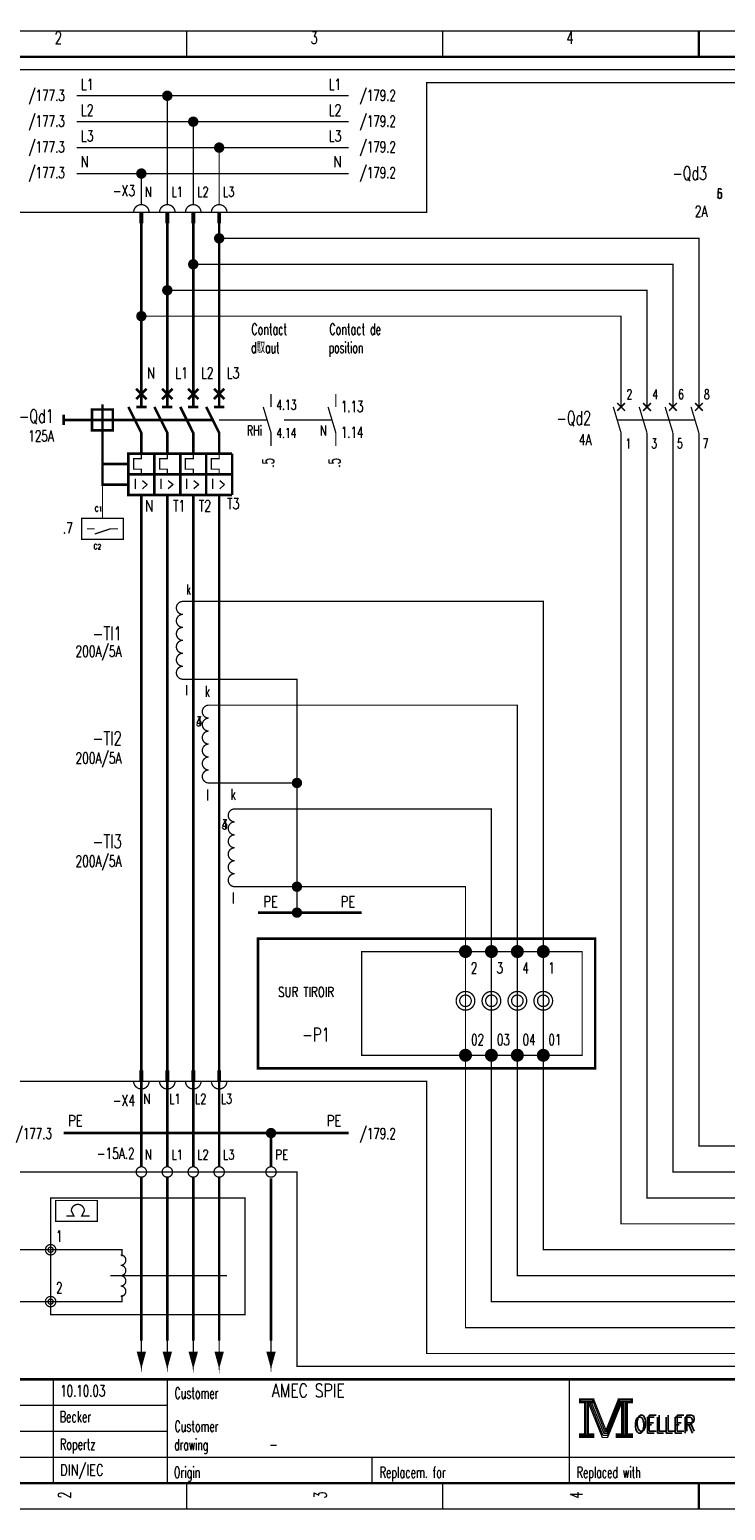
# Model space of a CAD drawing. Header units: centimetres. Extents: x 0 to 491, y -1040 to 69.
# Tile 105 of 181: x 407 to 421, y -680 to -651. Entities that reach past the tile are written whole.
import ezdxf
from ezdxf.enums import TextEntityAlignment as Align

# ---------------------------------------------------------------- set-up
doc = ezdxf.new("R2010")
doc.units = ezdxf.units.CM
doc.header["$MEASUREMENT"] = 0
doc.linetypes.add('GESTRICHELT', pattern=[3.75, 3, -0.75])
doc.linetypes.add('STRICH-PUNKT', pattern=[4.7, 3, -0.75, 0.2, -0.75])
doc.layers.get('0').update_dxf_attribs({"color": 9, "linetype": 'CONTINUOUS'})
doc.layers.add('0L', color=7, linetype='CONTINUOUS')
doc.styles.get("Standard").update_dxf_attribs({"font": 'romans.shx', "bigfont": 'TXT.shx'})

# ---------------------------------------------------------------- blocks, each defined once
blk = doc.blocks.new('BCIRCLE_FILLED')
at = {"color": 0, "linetype": 'Continuous', "const_width": 1, "flags": 128}
blk.add_lwpolyline([(0.5, 0, 1), (-0.5, 0, 1)], format="xyb", close=True, dxfattribs=at)

msp = doc.modelspace()

# ---------------------------------------------------------------- linework, layer by layer
at = {"color": 0, "flags": 128}
for points, const_width in [([(400, -665.75), (400, -651.5), (440.5, -651.5), (440.5, -680), (400, -680), (400, -665.75)], 0.025), ([(413.5, -652.75), (408.25, -652.75)], 0.025), ([(410, -654.85), (410, -652.75)], 0.025), ([(413.5, -653.25), (408.25, -653.25)], 0.025), ([(410.5, -654.85), (410.5, -653.25)], 0.025), ([(413.5, -653.75), (408.25, -653.75)], 0.025), ([(411, -654.85), (411, -653.75)], 0.025), ([(413.5, -654.25), (408.25, -654.25)], 0.025), ([(409.5, -654.85), (409.5, -654.25)], 0.025), ([(409.5, -658.35), (409.5, -655.2)], 0.05), ([(410, -658.35), (410, -655.2)], 0.05), ([(410.5, -658.35), (410.5, -655.2)], 0.05), ([(411, -658.35), (411, -655.2)], 0.05), ([(420.25, -658.75), (420.25, -655.5), (411, -655.5)], 0.025), ([(419.75, -658.75), (419.75, -656), (410.5, -656)], 0.025), ([(419.25, -658.75), (419.25, -656.5), (410, -656.5)], 0.025), ([(418.75, -658.75), (418.75, -657), (409.5, -657)], 0.025), ([(409.25, -658.75), (409.5, -659.25), (409.5, -659.65)], 0.05), ([(409.75, -658.75), (410, -659.25), (410, -659.65)], 0.05), ([(410.25, -658.75), (410.5, -659.25), (410.5, -659.65)], 0.05), ([(410.75, -658.75), (411, -659.25), (411, -659.65)], 0.05), ([(411.85, -658.75), (412, -659.25), (412, -659.5)], 0.025), ([(413.1, -658.75), (413.25, -659.25), (413.25, -659.5)], 0.025), ([(409.5, -659.25), (409.5, -659.75), (409.35, -659.75), (409.35, -659.95), (409.5, -659.95), (409.5, -660.05)], 0.025), ([(410, -659.25), (410, -659.75), (409.85, -659.75), (409.85, -659.95), (410, -659.95), (410, -660.05)], 0.025), ([(410.5, -659.25), (410.5, -659.75), (410.35, -659.75), (410.35, -659.95), (410.5, -659.95), (410.5, -660.05)], 0.025), ([(411, -659.25), (411, -659.75), (410.85, -659.75), (410.85, -659.95), (411, -659.95), (411, -660.05)], 0.025), ([(433.55, -674.5), (418.75, -674.5), (418.75, -659.25)], 0.025), ([(433.55, -674), (419.25, -674), (419.25, -659.25)], 0.025), ([(433.55, -673.5), (419.75, -673.5), (419.75, -659.25)], 0.025), ([(433.55, -673), (420.25, -673), (420.25, -659.25)], 0.025), ([(409.5, -671.55), (409.5, -660.45)], 0.05), ([(410, -671.55), (410, -660.45)], 0.05), ([(410.5, -671.55), (410.5, -660.45)], 0.05), ([(411, -671.55), (411, -660.45)], 0.05), ([(408.75, -660.9), (408.35, -660.9), (408.35, -661.3), (409.15, -661.3), (409.15, -660.9), (408.75, -660.9)], 0.025), ([(408.6, -661.2), (408.9, -661.1), (409.05, -661.1)], 0.025), ([(433.55, -675), (417.25, -675), (417.25, -662.5), (410.3, -662.5)], 0.025), ([(412.5, -666), (412.5, -664), (410.3, -664)], 0.025), ([(433.55, -675.5), (416.75, -675.5), (416.75, -664.5), (410.8, -664.5)], 0.025), ([(412.5, -668), (412.5, -666), (410.8, -666)], 0.025), ([(433.55, -676), (416.25, -676), (416.25, -666.5), (411.3, -666.5)], 0.025), ([(412.5, -668.5), (412.5, -668), (411.3, -668)], 0.025), ([(433.55, -676.5), (415.75, -676.5), (415.75, -668), (412.5, -668)], 0.025), ([(409.5, -673.4), (409.5, -671.9)], 0.05), ([(410, -673.4), (410, -671.9)], 0.05), ([(410.5, -673.4), (410.5, -671.9)], 0.05), ([(411, -673.4), (411, -671.9)], 0.05), ([(407.85, -674.25), (407.85, -674.05), (408.65, -674.05), (408.65, -674.45), (407.85, -674.45), (407.85, -674.25)], 0.025), ([(408.15, -674.25), (408.2, -674.35), (408.05, -674.35)], 0.025), ([(408.4, -674.25), (408.35, -674.35), (408.5, -674.35)], 0.025), ([(407.75, -675), (404.25, -675)], 0.025), ([(409.125, -675.125), (409.125, -675), (407.75, -675)], 0.025), ([(407.75, -676), (404.25, -676)], 0.025), ([(409.125, -675.875), (409.125, -676), (407.75, -676)], 0.025), ([(409.5, -677.25), (409.575, -676.975), (409.425, -676.975), (409.5, -677.25), (409.55, -676.975), (409.525, -676.975), (409.5, -677.25), (409.475, -676.975), (409.45, -676.975), (409.5, -677.25)], 0.025), ([(410, -677.25), (410.075, -676.975), (409.925, -676.975), (410, -677.25), (410.05, -676.975), (410.025, -676.975), (410, -677.25), (409.975, -676.975), (409.95, -676.975), (410, -677.25)], 0.025), ([(410.5, -677.25), (410.575, -676.975), (410.425, -676.975), (410.5, -677.25), (410.55, -676.975), (410.525, -676.975), (410.5, -677.25), (410.475, -676.975), (410.45, -676.975), (410.5, -677.25)], 0.025), ([(411, -677.25), (411.075, -676.975), (410.925, -676.975), (411, -677.25), (411.05, -676.975), (411.025, -676.975), (411, -677.25), (410.975, -676.975), (410.95, -676.975), (411, -677.25)], 0.025), ([(412, -677.25), (412.075, -676.975), (411.925, -676.975), (412, -677.25), (412.05, -676.975), (412.025, -676.975), (412, -677.25), (411.975, -676.975), (411.95, -676.975), (412, -677.25)], 0.025), ([(417.95, -677.88), (417.95, -677.95), (418.05, -677.95), (418.05, -678.55), (417.95, -678.55), (417.95, -678.62), (418.22, -678.62), (418.22, -678.55), (418.12, -678.55), (418.12, -677.95), (418.22, -677.95), (418.22, -677.88), (417.95, -677.88)], 0.025), ([(418.07, -677.93), (418.07, -678.57), (418.1, -678.57), (418.1, -677.93)], 0.025), ([(418.12, -677.95), (418.39, -678.62), (418.49, -678.62), (418.76, -677.95)], 0.025), ([(418.18, -677.95), (418.42, -678.54), (418.46, -678.54)], 0.025), ([(418.22, -677.88), (418.46, -678.48), (418.7, -677.88)], 0.025), ([(418.22, -677.95), (418.44, -678.51), (418.47, -678.51)], 0.025), ([(418.46, -678.58), (418.49, -678.58), (418.74, -677.95)], 0.025), ([(418.46, -678.54), (418.48, -678.54), (418.72, -677.95)], 0.025), ([(418.76, -677.95), (418.76, -678.55), (418.66, -678.55), (418.66, -678.62), (418.71, -678.62)], 0.025), ([(418.7, -677.88), (418.7, -677.95), (418.8, -677.95), (418.8, -678.55), (418.7, -678.55), (418.7, -678.62), (418.97, -678.62), (418.97, -678.55), (418.87, -678.55), (418.87, -677.95), (418.97, -677.95), (418.97, -677.88), (418.7, -677.88)], 0.025), ([(418.78, -677.93), (418.78, -678.57), (418.83, -678.57), (418.83, -677.93), (418.85, -677.93), (418.85, -678.57)], 0.025)]:
    msp.add_lwpolyline(points, dxfattribs=dict(at, const_width=const_width))
for points, const_width in [([(400, -651.5), (440.5, -651.5), (440.5, -680), (400, -680)], 0.025), ([(400.5, -652), (440, -652), (440, -679.5), (400.5, -679.5)], 0.05), ([(400.5, -652), (440, -652), (440, -679.5), (400.5, -679.5)], 0.025), ([(409.475, -655), (409.525, -655), (409.525, -655.2), (409.475, -655.2)], 0.025), ([(409.975, -655), (410.025, -655), (410.025, -655.2), (409.975, -655.2)], 0.025), ([(410.475, -655), (410.525, -655), (410.525, -655.2), (410.475, -655.2)], 0.025), ([(410.975, -655), (411.025, -655), (411.025, -655.2), (410.975, -655.2)], 0.025), ([(408.55, -659.2), (408.95, -659.2), (408.95, -658.8), (408.55, -658.8)], 0.05), ([(409.25, -660.45), (410.75, -660.45), (410.75, -659.65), (409.25, -659.65)], 0.05), ([(418, -671.25), (413.75, -671.25), (413.75, -669.25), (418, -669.25)], 0.025), ([(409.475, -671.75), (409.525, -671.75), (409.525, -671.55), (409.475, -671.55)], 0.025), ([(409.975, -671.75), (410.025, -671.75), (410.025, -671.55), (409.975, -671.55)], 0.025), ([(410.475, -671.75), (410.525, -671.75), (410.525, -671.55), (410.475, -671.55)], 0.025), ([(410.975, -671.75), (411.025, -671.75), (411.025, -671.55), (410.975, -671.55)], 0.025), ([(417.97, -677.9), (418.2, -677.9), (418.2, -677.93), (417.97, -677.93)], 0.025), ([(418.72, -677.9), (418.95, -677.9), (418.95, -677.93), (418.72, -677.93)], 0.025), ([(417.97, -678.57), (418.2, -678.57), (418.2, -678.6), (417.97, -678.6)], 0.025), ([(418.68, -678.57), (418.95, -678.57), (418.95, -678.6), (418.68, -678.6)], 0.025)]:
    msp.add_lwpolyline(points, close=True, dxfattribs=dict(at, const_width=const_width))
at = {"color": 0}
for points, const_width in [([(410.375, -651.5), (410.375, -652)], 0.025), ([(415.312, -651.5), (415.312, -652)], 0.025), ([(420.25, -652), (420.25, -651.5)], 0.05), ([(420.25, -651.5), (420.25, -652)], 0.025), ([(409.5, -655), (409.5, -655.2)], 0.025), ([(410, -655), (410, -655.2)], 0.025), ([(410.5, -655), (410.5, -655.2)], 0.025), ([(411, -655), (411, -655.2)], 0.025), ([(409.5, -658.35), (409.5, -658.75)], 0.05), ([(410, -658.35), (410, -658.75)], 0.05), ([(410.5, -658.35), (410.5, -658.75)], 0.05), ([(411, -658.35), (411, -658.75)], 0.05), ([(409.4, -658.4), (409.6, -658.6)], 0.05), ([(409.6, -658.4), (409.4, -658.6)], 0.05), ([(410.1, -658.4), (409.9, -658.6)], 0.05), ([(409.9, -658.4), (410.1, -658.6)], 0.05), ([(410.6, -658.4), (410.4, -658.6)], 0.05), ([(410.4, -658.4), (410.6, -658.6)], 0.05), ([(411.1, -658.4), (410.9, -658.6)], 0.05), ([(410.9, -658.4), (411.1, -658.6)], 0.05), ([(412, -658.5), (412, -658.75)], 0.025), ([(413.25, -658.5), (413.25, -658.75)], 0.025), ([(408, -658.9), (408, -659.1)], 0.05), ([(408.75, -658.7), (408.75, -659.2)], 0.05), ([(409.4, -658.75), (409.6, -658.75)], 0.05), ([(409.9, -658.75), (410.1, -658.75)], 0.05), ([(410.4, -658.75), (410.6, -658.75)], 0.05), ([(410.9, -658.75), (411.1, -658.75)], 0.05), ([(418.6, -658.75), (418.75, -659.25)], 0.025), ([(418.675, -658.675), (418.825, -658.825)], 0.03), ([(418.8, -658.7), (418.675, -658.825)], 0.03), ([(418.825, -658.675), (418.725, -658.775)], 0.03), ([(419.1, -658.75), (419.25, -659.25)], 0.025), ([(419.175, -658.675), (419.325, -658.825)], 0.03), ([(419.325, -658.675), (419.175, -658.825)], 0.03), ([(419.6, -658.75), (419.75, -659.25)], 0.025), ([(419.825, -658.675), (419.675, -658.825)], 0.03), ([(419.675, -658.675), (419.825, -658.825)], 0.03), ([(420.1, -658.75), (420.25, -659.25)], 0.025), ([(420.325, -658.675), (420.175, -658.825)], 0.03), ([(420.175, -658.675), (420.325, -658.825)], 0.03), ([(408.55, -659), (408.95, -659)], 0.05), ([(409.75, -659.65), (409.75, -660.45)], 0.05), ([(410.25, -659.65), (410.25, -660.45)], 0.05), ([(410.75, -659.65), (410.75, -660.45)], 0.05), ([(410.75, -659.65), (411.25, -659.65)], 0.05), ([(411.25, -659.65), (411.25, -660.45)], 0.05), ([(409.25, -660.05), (410.75, -660.05)], 0.05), ([(410.75, -660.05), (411.25, -660.05)], 0.05), ([(411.25, -660.45), (410.75, -660.45)], 0.05), ([(408.45, -661.1), (408.6, -661.1)], 0.025), ([(415.75, -670), (415.75, -669.25)], 0.025), ([(416.25, -670), (416.25, -669.25)], 0.025), ([(416.75, -670), (416.75, -669.25)], 0.025), ([(417.25, -670), (417.25, -669.25)], 0.025), ([(415.75, -670.4), (415.75, -671.25)], 0.025), ([(416.25, -670.4), (416.25, -671.25)], 0.025), ([(416.75, -670.4), (416.75, -671.25)], 0.025), ([(417.25, -670.4), (417.25, -671.25)], 0.025), ([(409.5, -671.55), (409.5, -671.75)], 0.025), ([(410, -671.55), (410, -671.75)], 0.025), ([(410.5, -671.55), (410.5, -671.75)], 0.025), ([(411, -671.55), (411, -671.75)], 0.025), ([(408.9, -675.5), (411.15, -675.5)], 0.025), ([(409.5, -676.75), (409.5, -677.25)], 0.025), ([(410, -676.75), (410, -677.25)], 0.025), ([(410.5, -676.75), (410.5, -677.25)], 0.025), ([(411, -676.75), (411, -677.25)], 0.025), ([(412, -676.75), (412, -677.25)], 0.025), ([(440, -677.5), (400.5, -677.5)], 0.05), ([(407.8, -677.5), (407.8, -679.5)], 0.025), ([(410, -677.5), (410, -679.5)], 0.025), ([(417.75, -677.5), (417.75, -679.5)], 0.025), ([(400.5, -678), (410, -678)], 0.025), ([(418.15, -677.95), (418.4, -678.58)], 0.025), ([(418.47, -678.51), (418.7, -677.94)], 0.025), ([(400.5, -678.5), (410, -678.5)], 0.025), ([(418.4, -678.58), (418.46, -678.58)], 0.025), ([(400.5, -679), (422, -679)], 0.025), ([(413.95, -679), (413.95, -679.5)], 0.025), ([(410.375, -680), (410.375, -679.5)], 0.025), ([(415.312, -680), (415.312, -679.5)], 0.025), ([(420.25, -679.5), (420.25, -680)], 0.05), ([(420.25, -680), (420.25, -679.5)], 0.025)]:
    msp.add_lwpolyline(points, dxfattribs=dict(at, const_width=const_width))
at = {"color": 0, "linetype": 'GESTRICHELT', "flags": 128}
for points, const_width in [([(406.75, -652.25), (435, -652.25), (435, -677.25), (412.5, -677.25), (412.5, -673.5), (406.75, -673.5), (406.75, -652.25)], 0.025), ([(407, -655), (415, -655), (415, -652.5), (433.75, -652.5), (433.75, -657.5)], 0.025), ([(433.75, -660.75), (433.75, -677), (415, -677), (415, -671.75), (407, -671.75), (407, -655)], 0.025), ([(408.75, -659.2), (408.75, -660.25), (409.25, -660.25)], 0.05), ([(409.5, -676.75), (409.5, -673.6)], 0.05), ([(410, -676.75), (410, -673.6)], 0.05), ([(410.5, -676.75), (410.5, -673.6)], 0.05), ([(411, -676.75), (411, -673.6)], 0.05)]:
    msp.add_lwpolyline(points, dxfattribs=dict(at, const_width=const_width))
at = {"color": 0, "const_width": 0.025, "flags": 128}
for points in [[(409.65, -655, 1), (409.35, -655, 1)], [(410.15, -655, 1), (409.85, -655, 1)], [(410.65, -655, 1), (410.35, -655, 1)], [(411.15, -655, 1), (410.85, -655, 1)], [(410.3, -662.5, 1), (410.3, -662.75, 1)], [(410.3, -662.75, 1), (410.3, -663, 1)], [(410.3, -663, 1), (410.3, -663.25, 1)], [(410.3, -663.25, 1), (410.3, -663.5, 1)], [(410.3, -663.5, 1), (410.3, -663.75, 1)], [(410.3, -663.75, 1), (410.3, -664, 1)], [(410.8, -664.5, 1), (410.8, -664.75, 1)], [(410.8, -664.75, 1), (410.8, -665, 1)], [(410.8, -665, 1), (410.8, -665.25, 1)], [(410.8, -665.25, 1), (410.8, -665.5, 1)], [(410.8, -665.5, 1), (410.8, -665.75, 1)], [(410.8, -665.75, 1), (410.8, -666, 1)], [(411.3, -666.5, 1), (411.3, -666.75, 1)], [(411.3, -666.75, 1), (411.3, -667, 1)], [(411.3, -667, 1), (411.3, -667.25, 1)], [(411.3, -667.25, 1), (411.3, -667.5, 1)], [(411.3, -667.5, 1), (411.3, -667.75, 1)], [(411.3, -667.75, 1), (411.3, -668, 1)], [(409.35, -671.75, 1), (409.65, -671.75, 1)], [(409.85, -671.75, 1), (410.15, -671.75, 1)], [(410.35, -671.75, 1), (410.65, -671.75, 1)], [(410.85, -671.75, 1), (411.15, -671.75, 1)], [(408.4, -674.25, 1), (408.15, -674.25, 1)], [(409.1, -675.3, 1), (409.1, -675.1, 1)], [(409.1, -675.5, 1), (409.1, -675.3, 1)], [(409.1, -675.7, 1), (409.1, -675.5, 1)], [(409.1, -675.9, 1), (409.1, -675.7, 1)]]:
    msp.add_lwpolyline(points, format="xyb", dxfattribs=at)
at = {"color": 0, "linetype": 'GESTRICHELT'}
for points, const_width in [([(408, -659), (408.55, -659)], 0.05), ([(408.95, -659), (410.4, -659)], 0.05), ([(410.35, -659), (410.9, -659)], 0.05), ([(411, -659), (411.92, -659)], 0.025), ([(412.25, -659), (413.17, -659)], 0.025), ([(418.675, -659), (420.175, -659)], 0.025), ([(408.75, -659.85), (409.25, -659.85)], 0.05), ([(408.75, -660), (408.75, -660.9)], 0.025)]:
    msp.add_lwpolyline(points, dxfattribs=dict(at, const_width=const_width))
at = {"color": 0, "linetype": 'STRICH-PUNKT', "const_width": 0.05, "flags": 128}
for points in [[(413.75, -668.5), (411.75, -668.5)], [(413.5, -672.75), (408, -672.75)], [(412, -673.4), (412, -672.75)]]:
    msp.add_lwpolyline(points, dxfattribs=at)
msp.add_lwpolyline([(411.75, -669), (418.25, -669), (418.25, -671.5), (411.75, -671.5)], close=True, dxfattribs=at)
at = {"color": 0, "flags": 128}
for points, const_width in [([(415.85, -669.25, 1), (415.65, -669.25, 1)], 0.05), ([(415.8, -669.25, 1), (415.7, -669.25, 1)], 0.05), ([(415.775, -669.25, 1), (415.725, -669.25, 1)], 0.05), ([(416.35, -669.25, 1), (416.15, -669.25, 1)], 0.05), ([(416.3, -669.25, 1), (416.2, -669.25, 1)], 0.05), ([(416.275, -669.25, 1), (416.225, -669.25, 1)], 0.05), ([(416.85, -669.25, 1), (416.65, -669.25, 1)], 0.05), ([(416.8, -669.25, 1), (416.7, -669.25, 1)], 0.05), ([(416.775, -669.25, 1), (416.725, -669.25, 1)], 0.05), ([(417.35, -669.25, 1), (417.15, -669.25, 1)], 0.05), ([(417.3, -669.25, 1), (417.2, -669.25, 1)], 0.05), ([(417.275, -669.25, 1), (417.225, -669.25, 1)], 0.05), ([(415.93, -670.2, 1), (415.57, -670.2, 1)], 0.025), ([(416.43, -670.2, 1), (416.07, -670.2, 1)], 0.025), ([(416.93, -670.2, 1), (416.57, -670.2, 1)], 0.025), ([(417.43, -670.2, 1), (417.07, -670.2, 1)], 0.025), ([(415.861, -670.2, 1), (415.639, -670.2, 1)], 0.025), ([(416.361, -670.2, 1), (416.139, -670.2, 1)], 0.025), ([(416.861, -670.2, 1), (416.639, -670.2, 1)], 0.025), ([(417.361, -670.2, 1), (417.139, -670.2, 1)], 0.025), ([(415.85, -671.25, 1), (415.65, -671.25, 1)], 0.05), ([(415.8, -671.25, 1), (415.7, -671.25, 1)], 0.05), ([(415.775, -671.25, 1), (415.725, -671.25, 1)], 0.05), ([(416.35, -671.25, 1), (416.15, -671.25, 1)], 0.05), ([(416.3, -671.25, 1), (416.2, -671.25, 1)], 0.05), ([(416.275, -671.25, 1), (416.225, -671.25, 1)], 0.05), ([(416.85, -671.25, 1), (416.65, -671.25, 1)], 0.05), ([(416.8, -671.25, 1), (416.7, -671.25, 1)], 0.05), ([(416.775, -671.25, 1), (416.725, -671.25, 1)], 0.05), ([(417.35, -671.25, 1), (417.15, -671.25, 1)], 0.05), ([(417.3, -671.25, 1), (417.2, -671.25, 1)], 0.05), ([(417.275, -671.25, 1), (417.225, -671.25, 1)], 0.05), ([(409.6, -673.5, 1), (409.4, -673.5, 1)], 0.025), ([(410.1, -673.5, 1), (409.9, -673.5, 1)], 0.025), ([(410.6, -673.5, 1), (410.4, -673.5, 1)], 0.025), ([(411.1, -673.5, 1), (410.9, -673.5, 1)], 0.025), ([(412.1, -673.5, 1), (411.9, -673.5, 1)], 0.025), ([(407.85, -675, 1), (407.65, -675, 1)], 0.025), ([(407.8, -675, 1), (407.7, -675, 1)], 0.025), ([(407.85, -676, 1), (407.65, -676, 1)], 0.025), ([(407.8, -676, 1), (407.7, -676, 1)], 0.025)]:
    msp.add_lwpolyline(points, format="xyb", close=True, dxfattribs=dict(at, const_width=const_width))
at = {"color": 0, "linetype": 'STRICH-PUNKT', "const_width": 0.05}
msp.add_lwpolyline([(412, -673.625), (412, -676.75)], dxfattribs=at)
at = {"color": 0, "linetype": 'GESTRICHELT', "const_width": 0.025, "flags": 128}
msp.add_lwpolyline([(407.75, -674), (411.5, -674), (411.5, -676.25), (407.75, -676.25)], close=True, dxfattribs=at)
at = {"layer": '0L', "color": 0}
for points in [[(409.475, -671.755), (409.525, -671.755), (409.475, -671.895), (409.525, -671.895)], [(409.975, -671.755), (410.025, -671.755), (409.975, -671.895), (410.025, -671.895)], [(410.475, -671.755), (410.525, -671.755), (410.475, -671.895), (410.525, -671.895)], [(410.975, -671.755), (411.025, -671.755), (410.975, -671.895), (411.025, -671.895)]]:
    msp.add_solid(points, dxfattribs=at)

# ---------------------------------------------------------------- block references
at = {"color": 0, "xscale": 0.1, "yscale": 0.1, "zscale": 0.1}
for p in [(410, -652.75), (410.5, -653.25), (411, -653.75), (409.5, -654.25), (411, -655.5), (410.5, -656), (410, -656.5), (409.5, -657), (412.5, -666), (412.5, -668), (412.5, -668), (412.5, -668.5), (412, -672.75)]:
    msp.add_blockref('BCIRCLE_FILLED', p, dxfattribs=at)

# ---------------------------------------------------------------- texts
at = {"color": 0}
for s, height, width, p in [('2', 0.238, 0.672, (407.899, -651.514)), ('3', 0.238, 0.672, (412.832, -651.514)), ('4', 0.238, 0.672, (417.766, -651.514)), ('I >', 0.1905, 0.717333, (409.496, -660.139)), ('I >', 0.1905, 0.717333, (409.993, -660.139)), ('I >', 0.1905, 0.717333, (410.49, -660.139)), ('I >', 0.1905, 0.717333, (410.987, -660.139)), ('l', 0.214, 0.6, (410.774, -666.123)), ('l', 0.214, 0.6, (411.271, -668.11)), ('-P1', 0.2619, 0.709333, (412.868, -670.722))]:
    msp.add_text(s, height=height, dxfattribs=dict(at, width=width)).set_placement(p, align=Align.TOP_CENTER)
for s, height, width, p in [('/177.3', 0.2143, 0.68, (408.023, -652.636)), ('L1', 0.2143, 0.716, (413.357, -652.423)), ('L2', 0.2143, 0.716, (413.357, -652.92)), ('/177.3', 0.2143, 0.68, (408.023, -653.133)), ('L3', 0.2143, 0.716, (413.357, -653.417)), ('/177.3', 0.2143, 0.68, (408.023, -653.63)), ('N', 0.214, 0.76, (413.359, -653.913)), ('/177.3', 0.2143, 0.68, (408.023, -654.126)), ('-Qd3', 0.2619, 0.682, (420.407, -654.112)), ('2A', 0.2143, 0.716, (420.419, -654.872)), ('-Qd1', 0.2619, 0.682, (407.807, -658.797)), ('-Qd2', 0.2619, 0.682, (418.171, -658.833)), ('125A', 0.2143, 0.694, (407.813, -659.202)), ('RHi', 0.1905, 0.706667, (411.828, -659.109)), ('N', 0.191, 0.76, (413.076, -659.109)), ('4A', 0.2143, 0.716, (418.183, -659.273)), ('.7', 0.2143, 0.684, (408.177, -660.976)), ('.7', 0.2143, 0.684, (408.177, -660.976)), ('-TI1', 0.2619, 0.722, (409.124, -662.985)), ('200A/5A', 0.2143, 0.700571, (409.116, -663.354)), ('4', 0.191, 0.672, (410.664, -664.717)), ('3', 0.191, 0.672, (410.664, -664.717)), ('-TI2', 0.2619, 0.722, (409.124, -665.008)), ('200A/5A', 0.2143, 0.700571, (409.116, -665.413)), ('4', 0.191, 0.672, (411.161, -666.705)), ('3', 0.191, 0.672, (411.161, -666.705)), ('-TI3', 0.2619, 0.722, (409.124, -666.996)), ('200A/5A', 0.2143, 0.700571, (409.116, -667.4)), ('-X4', 0.2143, 0.709333, (409.379, -672.014)), ('/177.3', 0.2143, 0.68, (407.775, -672.653)), ('PE', 0.2143, 0.76, (413.356, -672.405))]:
    msp.add_text(s, height=height, dxfattribs=dict(at, width=width)).set_placement(p, align=Align.TOP_RIGHT)
for s, height, width, p in [('L1', 0.2143, 0.716, (408.335, -652.423)), ('/179.2', 0.2143, 0.68, (413.709, -652.636)), ('L2', 0.2143, 0.716, (408.335, -652.92)), ('/179.2', 0.2143, 0.68, (413.709, -653.133)), ('L3', 0.2143, 0.716, (408.335, -653.417)), ('/179.2', 0.2143, 0.68, (413.709, -653.63)), ('N', 0.214, 0.76, (408.332, -653.913)), ('/179.2', 0.2143, 0.68, (413.709, -654.126)), ('Contact', 0.2143, 0.622857, (411.622, -657.143)), ('Contact de', 0.2143, 0.6256, (413.125, -657.143)), ('d馭aut', 0.2143, 0.6, (411.615, -657.498)), ('position', 0.2143, 0.6, (413.113, -657.498)), ('4.13', 0.1905, 0.678, (412.104, -658.613)), ('1.13', 0.2143, 0.678, (413.346, -658.634)), ('1.14', 0.2143, 0.678, (413.346, -659.131)), ('1', 0.191, 0.672, (418.835, -659.358)), ('3', 0.191, 0.672, (419.332, -659.358)), ('5', 0.191, 0.672, (419.829, -659.358)), ('7', 0.191, 0.672, (420.326, -659.358)), ('N', 0.214, 0.76, (409.574, -660.55)), ('T1', 0.2143, 0.716, (410.11, -660.55)), ('T2', 0.2143, 0.716, (410.607, -660.55)), ('C2', 0.0953, 0.716, (408.578, -661.395)), ('l', 0.191, 0.6, (410.35, -664.114)), ('PE', 0.2143, 0.76, (411.851, -668.181)), ('PE', 0.2143, 0.76, (413.342, -668.181)), ('2', 0.214, 0.672, (415.854, -669.459)), ('3', 0.214, 0.672, (416.351, -669.459)), ('4', 0.214, 0.672, (416.848, -669.459)), ('1', 0.214, 0.672, (417.345, -669.459)), ('SUR TIROIR', 0.1905, 0.7536, (412.138, -669.934)), ('02', 0.2143, 0.672, (415.859, -670.843)), ('03', 0.2143, 0.672, (416.356, -670.843)), ('04', 0.2143, 0.672, (416.853, -670.843)), ('01', 0.2143, 0.672, (417.35, -670.843)), ('N', 0.191, 0.76, (409.538, -671.993)), ('L1', 0.1905, 0.716, (410.038, -671.993)), ('L2', 0.1905, 0.716, (410.535, -671.993)), ('L3', 0.1905, 0.716, (411.032, -671.993)), ('PE', 0.2143, 0.76, (408.089, -672.405)), ('/179.2', 0.2143, 0.68, (413.709, -672.653)), ('Customer', 0.2143, 0.62, (410.14, -677.658)), ('Customer', 0.2143, 0.62, (410.14, -678.296)), ('OELLER', 0.3096, 0.76, (418.996, -678.225)), ('OELLER', 0.3096, 0.76, (418.996, -678.225)), ('OELLER', 0.3096, 0.76, (419.032, -678.19)), ('drawing', 0.2143, 0.6, (410.133, -678.651)), ('Origin', 0.2143, 0.626667, (410.127, -679.184)), ('Replacem. for', 0.21431, 0.627077, (414.097, -679.184)), ('Replaced with', 0.21431, 0.619692, (417.895, -679.184))]:
    msp.add_text(s, height=height, dxfattribs=dict(at, width=width)).set_placement(p, align=Align.TOP_LEFT)
for s, width, p in [('-X3', 0.709333, (409.379, -654.751)), ('-15A.2', 0.694667, (409.37, -673.313))]:
    msp.add_text(s, height=0.2143, dxfattribs=dict(at, width=width)).set_placement(p, align=Align.BOTTOM_RIGHT)
for s, height, width, p in [('N', 0.191, 0.76, (409.565, -654.755)), ('L1', 0.1905, 0.716, (410.082, -654.755)), ('L2', 0.1905, 0.716, (410.579, -654.755)), ('L3', 0.1905, 0.716, (411.076, -654.755)), ('5', 0.191, 0.672, (420.596, -654.791)), ('6', 0.191, 0.672, (420.596, -654.791)), ('N', 0.214, 0.76, (409.607, -658.265)), ('L1', 0.2143, 0.716, (410.153, -658.265)), ('L2', 0.2143, 0.716, (410.65, -658.265)), ('L3', 0.2143, 0.716, (411.147, -658.265)), ('2', 0.191, 0.672, (418.857, -658.659)), ('4', 0.191, 0.672, (419.354, -658.659)), ('6', 0.191, 0.672, (419.851, -658.659)), ('8', 0.191, 0.672, (420.348, -658.659)), ('4.14', 0.1905, 0.678, (412.104, -659.405)), ('T3', 0.2143, 0.716, (411.154, -660.785)), ('C1', 0.0953, 0.716, (408.6, -660.793)), ('k', 0.191, 0.6, (410.368, -662.422)), ('N', 0.191, 0.76, (409.565, -673.318)), ('L1', 0.1905, 0.716, (410.082, -673.318)), ('L2', 0.1905, 0.716, (410.579, -673.318)), ('L3', 0.1905, 0.716, (411.076, -673.318)), ('PE', 0.1905, 0.76, (412.083, -673.318)), ('1', 0.214, 0.672, (407.855, -674.91)), ('2', 0.214, 0.672, (407.855, -675.904)), ('10.10.03', 0.2143, 0.678, (407.934, -677.892)), ('AMEC SPIE', 0.2619, 0.752889, (412.016, -677.923)), ('Becker', 0.2143, 0.626667, (407.927, -678.389)), ('Ropertz', 0.2143, 0.622857, (407.932, -678.921)), ('-', 0.214, 0.696, (411.965, -678.921)), ('DIN/IEC', 0.2143, 0.750857, (407.935, -679.418))]:
    msp.add_text(s, height=height, dxfattribs=dict(at, width=width)).set_placement(p, align=Align.BOTTOM_LEFT)
at = {"color": 0, "width": 0.684}
for p in [(411.838, -659.734), (411.838, -659.734), (413.116, -659.734), (413.116, -659.734)]:
    msp.add_text('.5', height=0.2143, rotation=90, dxfattribs=at).set_placement(p, align=Align.TOP_RIGHT)
at = {"color": 0, "width": 0.6}
for p in [(410.774, -664.405), (411.271, -666.392)]:
    msp.add_text('k', height=0.214, dxfattribs=at).set_placement(p, align=Align.BOTTOM_CENTER)
at = {"color": 0, "width": 0.672}
for s, p in [('2', (407.899, -679.73)), ('3', (412.832, -679.73)), ('4', (417.766, -679.73))]:
    msp.add_text(s, height=0.238, rotation=90, dxfattribs=at).set_placement(p, align=Align.TOP_CENTER)

doc.saveas('drawing.dxf')
